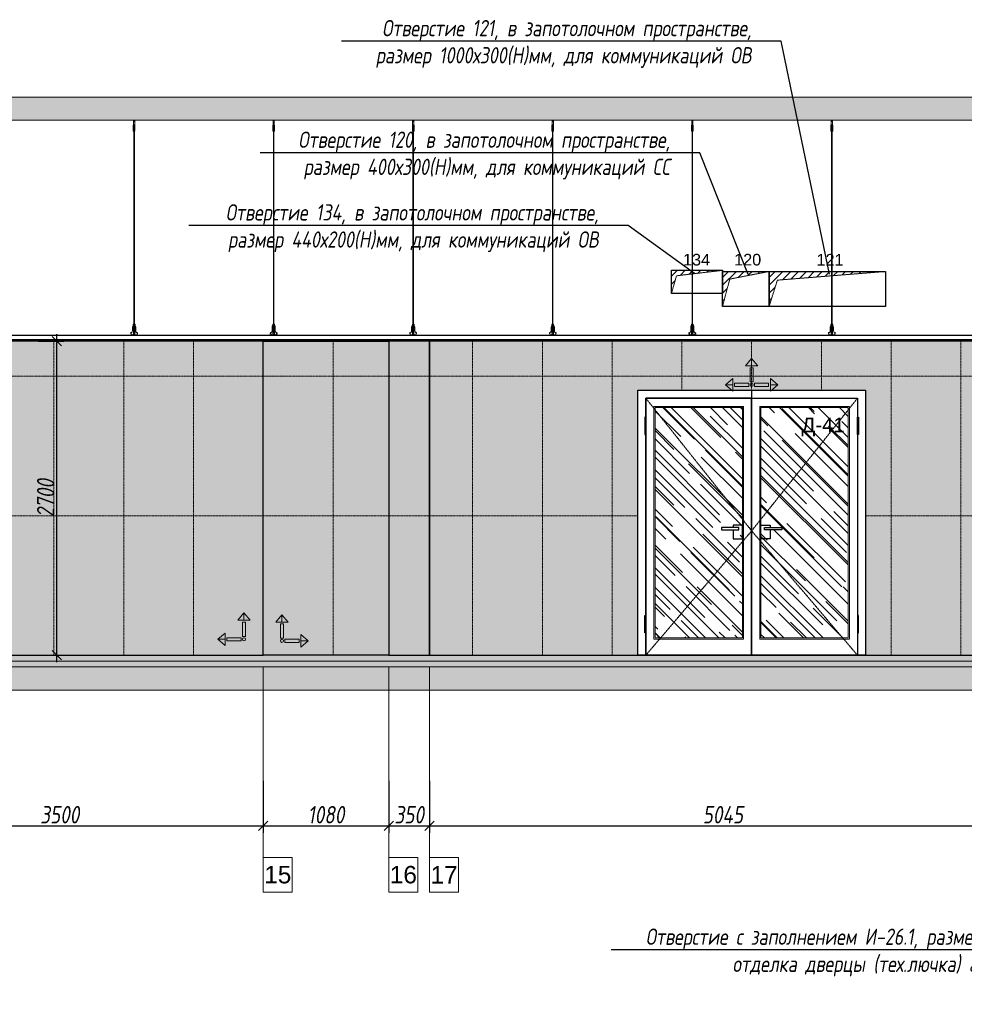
# Model space of a CAD drawing. Header units: millimetres. Extents: x -173851 to 481338, y -267897 to -21875.
# Tile 12 of 126: x -131059 to -122936, y -201947 to -193481. Entities that reach past the tile are written whole.
import ezdxf
from ezdxf import colors
from ezdxf.entities.mleader import LeaderData, LeaderLine
from ezdxf.math import Vec2, Vec3

# ---------------------------------------------------------------- set-up
doc = ezdxf.new("R2010")
doc.units = ezdxf.units.MM
doc.linetypes.add('( Hidden )', pattern=[0.375, 0.25, -0.125])
doc.linetypes.add('DASHDOT', pattern=[25.4, 12.7, -6.35, 0, -6.35])
doc.layers.get('Defpoints').update_dxf_attribs({"color": 31})
for name, color, linetype, lineweight in [('01 Остекление', 152, 'Continuous', 5), ('3_RC_Ceiling', 253, 'Continuous', 5), ('A-DETL-GENF', 7, 'Continuous', 5), ('meb', 26, 'Continuous', 15)]:
    doc.layers.add(name, color=color, linetype=linetype, lineweight=lineweight)
for name, color, linetype, lineweight, true_color in [('dim_per', 7, 'Continuous', 9, 0x172e00), ('dim_razv', 7, 'DASHDOT', 9, 0x0d1b0d), ('pol', 7, 'Continuous', 15, 0x55666d)]:
    doc.layers.add(name, color=color, linetype=linetype, lineweight=lineweight, true_color=true_color)
doc.styles.add('fl_iso paper', font='isocpeur.ttf', dxfattribs={"width": 0.8, "oblique": 10})
doc.styles.get("Standard").update_dxf_attribs({"font": 'arial.ttf'})
doc.dimstyles.new('In tre 1_50', dxfattribs={"dimtxt": 150, "dimasz": 80, "dimexe": 60, "dimexo": 10, "dimgap": 20, "dimtad": 1, "dimdec": 0, "dimrnd": 5, "dimzin": 0, "dimdsep": 46, "dimtxsty": 'fl_iso paper', "dimblk": 'OBLIQUE', "dimcen": 0, "dimdle": 60, "dimadec": 0, "dimazin": 0, "dimtfac": 1, "dimtdec": 0, "dimtofl": 0, "dimtmove": 1, "dimatfit": 1, "dimfxl": 40, "dimtolj": 1, "dimtzin": 0, "dimarcsym": 1})

# ---------------------------------------------------------------- blocks, each defined once
blk = doc.blocks.new('*U539')
at = {"layer": '3_RC_Ceiling', "ltscale": 20}
for p, q in [((490272.3, -63812.5), (490277.8, -63812.5)), ((490274.8, -63760.2), (490274.8, -63820.1)), ((490284.8, -63798.3), (490274.8, -63798.3)), ((490284.8, -63820.1), (490274.8, -63820.1)), ((490277.8, -63799.5), (490277.8, -63820.1)), ((490277.8, -63847.8), (490277.8, -63807.1)), ((490279.8, -63755.3), (490279.8, -63774.4)), ((490281.8, -63799.5), (490281.8, -63820.1)), ((490281.8, -63847.8), (490281.8, -63807)), ((490281.8, -63812.5), (490287.3, -63812.5)), ((490284.8, -63760.2), (490284.8, -63820.1)), ((490272.3, -63841), (490277.8, -63841)), ((490277.9, -65491.9), (490277.8, -63854.1)), ((490281.8, -63841), (490287.3, -63841)), ((490281.9, -65491.9), (490281.8, -63854.1)), ((490277.9, -65511.1), (490277.9, -65482.6)), ((490277.9, -65559.3), (490277.9, -65518.6)), ((490281.9, -65511.1), (490281.9, -65482.6)), ((490281.9, -65559.4), (490281.9, -65518.6)), ((490272.4, -65524.1), (490277.9, -65524.1)), ((490272.4, -65552.6), (490277.9, -65552.6)), ((490285.6, -65568.8), (490274.1, -65568.8)), ((490274.1, -65586.8), (490274.1, -65597.8)), ((490274.1, -65597.8), (490274.1, -65604.3)), ((490276.5, -65574.8), (490276.5, -65571.4)), ((490277.9, -65570.9), (490277, -65570.9)), ((490277.9, -65575.3), (490277, -65575.3)), ((490277.4, -65574.8), (490277.3, -65570.9)), ((490277.9, -65574.8), (490277.4, -65574.8)), ((490277.9, -65582.5), (490277.9, -65566.3)), ((490281.9, -65524.1), (490287.4, -65524.1)), ((490281.9, -65552.6), (490287.4, -65552.6)), ((490281.9, -65582.5), (490281.9, -65566.3)), ((490282.8, -65570.9), (490281.9, -65570.9)), ((490282.4, -65574.8), (490281.9, -65574.8)), ((490282.8, -65575.3), (490281.9, -65575.3)), ((490282.4, -65574.8), (490282.4, -65570.9)), ((490283.3, -65574.8), (490283.3, -65571.4)), ((490285.6, -65586.8), (490285.6, -65597.8)), ((490285.6, -65597.8), (490285.6, -65604.3))]:
    blk.add_line(p, q, dxfattribs=at)
at = {"layer": '3_RC_Ceiling', "ltscale": 20, "elevation": -5.1}
blk.add_lwpolyline([(490272.3, -63801.8), (490272.3, -63852.6, 0.311691), (490287.3, -63852.6), (490287.3, -63801.8, 0.333333)], format="xyb", close=True, dxfattribs=at)
at = {"layer": '3_RC_Ceiling', "ltscale": 20}
for points in [[(490282, -63807.5, 0.15158), (490281.9, -63807.1, 0.106977), (490281.4, -63806.6, 0.07462), (490280.7, -63806.3, 0.061287), (490279.8, -63806.2, 0.061287), (490279, -63806.3, 0.07462), (490278.3, -63806.6, 0.106977), (490277.8, -63807.1, 0.15158), (490277.7, -63807.5, 0.156429), (490277.8, -63808, 0.106977)], [(490282, -63807.5, -0.164855), (490281.8, -63808, -0.106977)], [(490282, -63847.3, -0.15158), (490281.9, -63847.7, -0.106977), (490281.4, -63848.2, -0.07462), (490280.7, -63848.5, -0.061287), (490279.8, -63848.6, -0.061287), (490279, -63848.5, -0.07462), (490278.3, -63848.2, -0.106977), (490277.8, -63847.7, -0.15158), (490277.7, -63847.3, -0.156429), (490277.8, -63846.8, -0.106977)], [(490281.8, -63846.8, -0.164855), (490282, -63847.3, -0.15158)], [(490282, -65519.1, 0.15158), (490281.9, -65518.6, 0.106977), (490281.4, -65518.2, 0.07462), (490280.7, -65517.9, 0.061287), (490279.9, -65517.8, 0.061287), (490279, -65517.9, 0.07462), (490278.3, -65518.2, 0.106977), (490277.8, -65518.6, 0.15158), (490277.7, -65519.1, 0.156429), (490277.9, -65519.6, 0.106977)], [(490282, -65519.1, -0.164855), (490281.9, -65519.6, -0.106977)], [(490287.4, -65524.7, -0.160742), (490293.9, -65538), (490293.9, -65568.4, 0.196304), (490301, -65585.9, -0.186577), (490301.9, -65587.9, 0.403263), (490303.4, -65589.3), (490303.4, -65589.3, 0.315299), (490304.8, -65588.4), (490305, -65587.7, -0.253979), (490306.1, -65586.8, -0.113914), (490306.5, -65586.8, -0.349227), (490307.7, -65588.2), (490307.7, -65590.4, -0.065543), (490307.5, -65591.7), (490306.1, -65596.9, -0.339454), (490296.4, -65604.3), (490263.3, -65604.3, -0.339454), (490253.6, -65596.9), (490252.2, -65591.7, -0.065543), (490252, -65590.4), (490252, -65588.2, -0.349227), (490253.2, -65586.8, -0.113914), (490253.6, -65586.8, -0.253979), (490254.7, -65587.7), (490254.9, -65588.4, 0.315299), (490256.4, -65589.3), (490256.4, -65589.3, 0.403263), (490257.9, -65587.9, -0.186577), (490258.7, -65585.9, 0.196304), (490265.9, -65568.4), (490265.9, -65538, -0.160742), (490272.4, -65524.7)], [(490285.6, -65588.8), (490286.4, -65588.8, 0.414214), (490286.9, -65588.3), (490286.9, -65587.3, 0.414214), (490286.4, -65586.8), (490273.4, -65586.8, 0.414214), (490272.9, -65587.3), (490272.9, -65588.3, 0.414214), (490273.4, -65588.8), (490274.1, -65588.8)], [(490285.6, -65595.8), (490286.4, -65595.8, -0.414214), (490286.9, -65596.3), (490286.9, -65597.3, -0.414214), (490286.4, -65597.8), (490273.4, -65597.8, -0.414214), (490272.9, -65597.3), (490272.9, -65596.3, -0.414214), (490273.4, -65595.8), (490274.1, -65595.8)], [(490285.6, -65604.3), (490285.6, -65605.3, -0.414214), (490282.6, -65608.3), (490277.1, -65608.3, -0.414214), (490274.1, -65605.3), (490274.1, -65604.3)], [(490282, -65558.9, -0.15158), (490281.9, -65559.3, -0.106977), (490281.4, -65559.8, -0.07462), (490280.7, -65560.1, -0.061287), (490279.9, -65560.2, -0.061287), (490279, -65560.1, -0.07462), (490278.3, -65559.8, -0.106977), (490277.8, -65559.3, -0.15158), (490277.7, -65558.9, -0.156429), (490277.9, -65558.4, -0.106977)], [(490281.9, -65558.4, -0.164855), (490282, -65558.9, -0.15158)]]:
    blk.add_lwpolyline(points, format="xyb", dxfattribs=at)
blk.add_lwpolyline([(490272.4, -65513.4), (490272.4, -65564.2, 0.311691), (490287.4, -65564.2), (490287.4, -65513.4, 0.333333)], format="xyb", close=True, dxfattribs=at)
at = {"layer": '3_RC_Ceiling', "ltscale": 20, "const_width": 2.22}
blk.add_lwpolyline([(490307.6, -65584.7, -1), (490312.1, -65584.7), (490312.1, -65586.3, -0.267949), (490311.4, -65587.5, 0.57735), (490311.4, -65589.9, -0.267949), (490312.1, -65591.1), (490312.1, -65593.7, -0.267949), (490311.4, -65594.9, 0.57735), (490311.4, -65597.3, -0.267949), (490312.1, -65598.5), (490312.1, -65601.2, -0.267949), (490311.4, -65602.4, 0.57735), (490311.4, -65604.8, -0.267949), (490312.1, -65606), (490312.1, -65608.8, -0.414214), (490310.7, -65610.2), (490304.5, -65610.2, -0.247529), (490303.3, -65609.6, 0.247529), (490302.2, -65609), (490298.3, -65609, 0.247529), (490297.1, -65609.6, -0.247529), (490296, -65610.2), (490282.3, -65610.2, -0.267949), (490281.1, -65609.5, 0.57735), (490278.7, -65609.5, -0.267949), (490277.5, -65610.2), (490263.7, -65610.2, -0.247529), (490262.6, -65609.6, 0.247529), (490261.4, -65609), (490257.6, -65609, 0.247529), (490256.4, -65609.6, -0.247529), (490255.3, -65610.2), (490249, -65610.2, -0.414214), (490247.6, -65608.8), (490247.6, -65606, -0.267949), (490248.3, -65604.8, 0.57735), (490248.3, -65602.4, -0.267949), (490247.6, -65601.2), (490247.6, -65598.5, -0.267949), (490248.3, -65597.3, 0.57735), (490248.3, -65594.9, -0.267949), (490247.6, -65593.7), (490247.6, -65591.1, -0.267949), (490248.3, -65589.9, 0.57735), (490248.3, -65587.5, -0.267949), (490247.6, -65586.3), (490247.6, -65584.7, -1), (490252.1, -65584.7, -1)], format="xyb", dxfattribs=at)
at = {"layer": '3_RC_Ceiling', "ltscale": 20, "flags": 128}
blk.add_lwpolyline([(490285.6, -65586.8, -0.414214), (490286.1, -65586.3), (490286.6, -65586.3), (490286.6, -65573.3), (490286.1, -65573.3, -0.414214), (490285.6, -65572.8), (490285.6, -65567.9), (490274.1, -65567.9), (490274.1, -65572.8, -0.414214), (490273.6, -65573.3), (490273.1, -65573.3), (490273.1, -65586.3), (490273.6, -65586.3, -0.414214), (490274.1, -65586.8)], format="xyb", dxfattribs=at)
at = {"layer": '3_RC_Ceiling', "ltscale": 20}
for centre in [(490279.8, -63816.3), (490279.8, -63836.3), (490279.9, -65527.8), (490279.9, -65547.8)]:
    blk.add_circle(centre, 1.6, dxfattribs=at)
for centre, radius, start, end in [((490279.8, -63826.3), 2.8, 131.81165, 228.19115), ((490279.8, -63826.3), 2.8, 131.81165, 228.19115), ((490279.8, -63826.3), 2.8, 48.19102, 131.81165), ((490279.8, -63826.3), 2.8, 228.19115, 311.81178), ((490279.8, -63826.3), 2.8, 311.81178, 48.19102), ((490277, -65571.4), 0.5, 90.0014, 180.0014), ((490277, -65574.8), 0.5, 180.0014, 270.0014), ((490279.9, -65537.8), 2.8, 131.81165, 228.19115), ((490279.9, -65537.8), 2.8, 131.81165, 228.19115), ((490278.4, -65582.5), 0.531, 180.0014, 219.64067), ((490279.9, -65537.8), 2.8, 48.19102, 131.81165), ((490279.9, -65537.8), 2.8, 228.19115, 311.81178), ((490279.1, -65581.9), 1.44, 219.64067, 243.43635), ((490279.6, -65581), 2.48, 243.43635, 258.30048), ((490279.9, -65579.5), 3.99, 258.30048, 270.0014), ((490279.9, -65579.5), 3.99, 270.0014, 281.70232), ((490280.2, -65581), 2.48, 281.70232, 296.56645), ((490280.6, -65581.9), 1.44, 296.56645, 320.36213), ((490279.9, -65537.8), 2.8, 311.81178, 48.19102), ((490281.3, -65582.5), 0.531, 320.36213, 0.0014), ((490282.8, -65571.4), 0.5, 0.0014, 90.0014), ((490282.8, -65574.8), 0.5, 270.0014, 0.0014)]:
    blk.add_arc(centre, radius, start, end, dxfattribs=at)
blk = doc.blocks.new('*U1314')
at = {"layer": '3_RC_Ceiling'}
blk.add_blockref('*U539', (-490279.9, 65157.8, 2.5), dxfattribs=at)
blk = doc.blocks.new('*U1315')
at = {"color": 0, "linetype": 'ByBlock', "lineweight": -2, "transparency": 16777216}
for p in [(14400, 0), (15600, 0), (16800, 0), (18000, 0), (19200, 0), (20400, 0)]:
    blk.add_blockref('*U1314', p, dxfattribs=at)
blk = doc.blocks.new('_Oblique')
at = {"color": 0, "linetype": 'ByBlock', "lineweight": -2}
blk.add_line((-0.5, -0.5), (0.5, 0.5), dxfattribs=at)
blk = doc.blocks.new('*D1342')
at = {"layer": 'Defpoints', "color": 0, "linetype": 'ByBlock', "transparency": 16777216}
for p in [(-132464.6, -200014.8), (-128964.6, -200014.8), (-128964.6, -200411.9)]:
    blk.add_point(p, dxfattribs=at)
at = {"layer": 'dim_razv', "color": 0, "linetype": 'ByBlock', "lineweight": -2, "transparency": 16777216}
for p, q in [((-132464.6, -200024.8), (-132464.6, -200471.9)), ((-128964.6, -200024.8), (-128964.6, -200471.9)), ((-132524.6, -200411.9), (-128904.6, -200411.9))]:
    blk.add_line(p, q, dxfattribs=at)
at = {"layer": 'dim_razv', "color": 0, "linetype": 'ByBlock', "lineweight": -2, "transparency": 16777216, "xscale": 80, "yscale": 80, "zscale": 80, "rotation": 180}
blk.add_blockref('_Oblique', (-132464.6, -200411.9), dxfattribs=at)
at = {"layer": 'dim_razv', "color": 0, "linetype": 'ByBlock', "lineweight": -2, "transparency": 16777216, "xscale": 80, "yscale": 80, "zscale": 80}
blk.add_blockref('_Oblique', (-128964.6, -200411.9), dxfattribs=at)
at = {"layer": 'dim_razv', "color": 0, "linetype": 'ByBlock', "transparency": 16777216, "insert": (-130714.6, -200316.9), "char_height": 150, "attachment_point": 5, "style": 'fl_iso paper'}
blk.add_mtext('\\A1;3500', dxfattribs=at)
blk = doc.blocks.new('*D1343')
at = {"layer": 'Defpoints', "color": 0, "linetype": 'ByBlock', "transparency": 16777216}
for p in [(-128964.6, -200014.8), (-127884.6, -200014.8), (-127884.6, -200411.9)]:
    blk.add_point(p, dxfattribs=at)
at = {"layer": 'dim_razv', "color": 0, "linetype": 'ByBlock', "lineweight": -2, "transparency": 16777216}
for p, q in [((-128964.6, -200024.8), (-128964.6, -200471.9)), ((-127884.6, -200024.8), (-127884.6, -200471.9)), ((-129024.6, -200411.9), (-127824.6, -200411.9))]:
    blk.add_line(p, q, dxfattribs=at)
at = {"layer": 'dim_razv', "color": 0, "linetype": 'ByBlock', "lineweight": -2, "transparency": 16777216, "xscale": 80, "yscale": 80, "zscale": 80, "rotation": 180}
blk.add_blockref('_Oblique', (-128964.6, -200411.9), dxfattribs=at)
at = {"layer": 'dim_razv', "color": 0, "linetype": 'ByBlock', "lineweight": -2, "transparency": 16777216, "xscale": 80, "yscale": 80, "zscale": 80}
blk.add_blockref('_Oblique', (-127884.6, -200411.9), dxfattribs=at)
at = {"layer": 'dim_razv', "color": 0, "linetype": 'ByBlock', "transparency": 16777216, "insert": (-128424.6, -200316.9), "char_height": 150, "attachment_point": 5, "style": 'fl_iso paper'}
blk.add_mtext('\\A1;1080', dxfattribs=at)
blk = doc.blocks.new('*D1344')
at = {"layer": 'Defpoints', "color": 0, "linetype": 'ByBlock', "transparency": 16777216}
for p in [(-127884.6, -200014.8), (-127534.6, -200014.8), (-127534.6, -200411.9)]:
    blk.add_point(p, dxfattribs=at)
at = {"layer": 'dim_razv', "color": 0, "linetype": 'ByBlock', "lineweight": -2, "transparency": 16777216}
for p, q in [((-127884.6, -200024.8), (-127884.6, -200471.9)), ((-127534.6, -200024.8), (-127534.6, -200471.9)), ((-127944.6, -200411.9), (-127474.6, -200411.9))]:
    blk.add_line(p, q, dxfattribs=at)
at = {"layer": 'dim_razv', "color": 0, "linetype": 'ByBlock', "lineweight": -2, "transparency": 16777216, "xscale": 80, "yscale": 80, "zscale": 80, "rotation": 180}
blk.add_blockref('_Oblique', (-127884.6, -200411.9), dxfattribs=at)
at = {"layer": 'dim_razv', "color": 0, "linetype": 'ByBlock', "lineweight": -2, "transparency": 16777216, "xscale": 80, "yscale": 80, "zscale": 80}
blk.add_blockref('_Oblique', (-127534.6, -200411.9), dxfattribs=at)
at = {"layer": 'dim_razv', "color": 0, "linetype": 'ByBlock', "transparency": 16777216, "insert": (-127709.6, -200316.9), "char_height": 150, "attachment_point": 5, "style": 'fl_iso paper'}
blk.add_mtext('\\A1;350', dxfattribs=at)
blk = doc.blocks.new('*D1337')
at = {"layer": 'Defpoints', "color": 0, "linetype": 'ByBlock', "transparency": 16777216}
for p in [(-130908.5, -196246.3), (-130740.4, -196246.3), (-130908.5, -198946.3)]:
    blk.add_point(p, dxfattribs=at)
at = {"layer": 'dim_razv', "color": 0, "linetype": 'ByBlock', "lineweight": -2, "transparency": 16777216}
for p, q in [((-130740.4, -199006.3), (-130740.4, -196186.3)), ((-130898.5, -196246.3), (-130680.4, -196246.3)), ((-130898.5, -198946.3), (-130680.4, -198946.3))]:
    blk.add_line(p, q, dxfattribs=at)
at = {"layer": 'dim_razv', "color": 0, "linetype": 'ByBlock', "lineweight": -2, "transparency": 16777216, "xscale": 80, "yscale": 80, "zscale": 80}
for p, rotation in [((-130740.4, -196246.3), 90), ((-130740.4, -198946.3), 270)]:
    blk.add_blockref('_Oblique', p, dxfattribs=dict(at, rotation=rotation))
at = {"layer": 'dim_razv', "color": 0, "linetype": 'ByBlock', "transparency": 16777216, "insert": (-130835.4, -197596.3), "char_height": 150, "attachment_point": 5, "rotation": 90, "style": 'fl_iso paper'}
blk.add_mtext('\\A1;2700', dxfattribs=at)
blk = doc.blocks.new('*U1294')
at = {"layer": 'dim_razv', "color": 253, "ltscale": 0.3, "transparency": 33554687}
blk.add_lwpolyline([(0, 1350), (0, -1350)], dxfattribs=at)
blk = doc.blocks.new('*U1295')
at = {"layer": 'dim_razv', "color": 0, "linetype": 'ByBlock', "lineweight": -2, "transparency": 16777216}
for p in [(-2400, 0), (-1800, 0), (-1200, 0), (-600, 0), (0, 0)]:
    blk.add_blockref('*U1294', p, dxfattribs=at)
blk = doc.blocks.new('*U1296')
at = {"layer": 'dim_razv', "color": 253, "ltscale": 0.3, "transparency": 33554687}
blk.add_lwpolyline([(0, 1350), (0, -1350)], dxfattribs=at)
blk = doc.blocks.new('*U1297')
at = {"layer": 'dim_razv', "color": 0, "linetype": 'ByBlock', "lineweight": -2, "transparency": 16777216}
for p in [(-1200, 0), (-600, 0), (0, 0)]:
    blk.add_blockref('*U1296', p, dxfattribs=at)
blk = doc.blocks.new('*U1298')
at = {"layer": 'dim_razv', "color": 253, "ltscale": 0.3, "transparency": 33554687}
blk.add_lwpolyline([(0, 1350), (0, -1350)], dxfattribs=at)
blk = doc.blocks.new('*U1299')
at = {"layer": 'dim_razv', "color": 0, "linetype": 'ByBlock', "lineweight": -2, "transparency": 16777216}
blk.add_blockref('*U1298', (0, 0), dxfattribs=at)
blk = doc.blocks.new('1')
at = {"layer": 'pol', "linetype": 'ByBlock'}
h = blk.add_hatch(color=1, dxfattribs=at)
h.paths.add_polyline_path([(35776.4, 73135.4), (35803.1, 73135.4), (35803.1, 73259), (35776.4, 73259)])
h.paths.add_polyline_path([(35789.8, 73274.6), (35843.2, 73274.6), (35789.8, 73338.2)])
h.paths.add_polyline_path([(35789.8, 73274.6), (35736.3, 73274.6), (35789.8, 73338.2)])
edge = h.paths.add_edge_path()
edge.add_arc((35789.8, 73110.5), 13.4, 0, 360)
h = blk.add_hatch(color=1, dxfattribs=at)
h.paths.add_polyline_path([(35813.3, 73097.1), (35813.3, 73123.9), (35936.9, 73123.9), (35936.9, 73097.1)])
h.paths.add_polyline_path([(35952.5, 73110.5), (35952.5, 73164), (36016.1, 73110.5)])
h.paths.add_polyline_path([(35952.5, 73110.5), (35952.5, 73057), (36016.1, 73110.5)])
at = {"layer": 'pol', "color": 1, "linetype": 'ByBlock'}
for points in [[(35789.8, 73274.6), (35736.3, 73274.6), (35789.8, 73338.2), (35789.8, 73274.6)], [(35789.8, 73274.6), (35843.2, 73274.6), (35789.8, 73338.2), (35789.8, 73274.6)], [(35952.5, 73110.5), (35952.5, 73164), (36016.1, 73110.5), (35952.5, 73110.5)], [(35952.5, 73110.5), (35952.5, 73057), (36016.1, 73110.5), (35952.5, 73110.5)]]:
    blk.add_lwpolyline(points, dxfattribs=at)
for points in [[(35776.4, 73135.4), (35803.1, 73135.4), (35803.1, 73259), (35776.4, 73259)], [(35813.3, 73097.1), (35813.3, 73123.9), (35936.9, 73123.9), (35936.9, 73097.1)]]:
    blk.add_lwpolyline(points, close=True, dxfattribs=at)
blk.add_circle((35789.8, 73110.5), 13.4, dxfattribs=at)
blk = doc.blocks.new('*U1380')
at = {"layer": 'dim_razv', "color": 253, "ltscale": 0.3, "transparency": 33554687}
blk.add_lwpolyline([(0, 1350), (0, -1350)], dxfattribs=at)
blk = doc.blocks.new('*U1381')
at = {"layer": 'dim_razv', "color": 0, "linetype": 'ByBlock', "lineweight": -2, "transparency": 16777216}
for p in [(-600, 0), (0, 0)]:
    blk.add_blockref('*U1380', p, dxfattribs=at)
blk = doc.blocks.new('*D1386')
at = {"layer": 'Defpoints', "color": 0, "linetype": 'ByBlock', "transparency": 16777216}
for p in [(-127534.6, -200154.5), (-122489.6, -200154.5), (-122489.6, -200411.9)]:
    blk.add_point(p, dxfattribs=at)
at = {"layer": 'dim_razv', "color": 0, "linetype": 'ByBlock', "lineweight": -2, "transparency": 16777216}
for p, q in [((-127534.6, -200164.5), (-127534.6, -200471.9)), ((-122489.6, -200164.5), (-122489.6, -200471.9)), ((-127594.6, -200411.9), (-122429.6, -200411.9))]:
    blk.add_line(p, q, dxfattribs=at)
at = {"layer": 'dim_razv', "color": 0, "linetype": 'ByBlock', "lineweight": -2, "transparency": 16777216, "xscale": 80, "yscale": 80, "zscale": 80, "rotation": 180}
blk.add_blockref('_Oblique', (-127534.6, -200411.9), dxfattribs=at)
at = {"layer": 'dim_razv', "color": 0, "linetype": 'ByBlock', "lineweight": -2, "transparency": 16777216, "xscale": 80, "yscale": 80, "zscale": 80}
blk.add_blockref('_Oblique', (-122489.6, -200411.9), dxfattribs=at)
at = {"layer": 'dim_razv', "color": 0, "linetype": 'ByBlock', "transparency": 16777216, "insert": (-125012.1, -200316.9), "char_height": 150, "attachment_point": 5, "style": 'fl_iso paper'}
blk.add_mtext('\\A1;5045', dxfattribs=at)

msp = doc.modelspace()

# ---------------------------------------------------------------- hatches: boundary and pattern name
at = {"linetype": '( Hidden )', "lineweight": 13, "ltscale": 1000}
h = msp.add_hatch(dxfattribs=at)
h.set_pattern_fill('ANSI31', color=253, scale=15)
h.set_pattern_definition([(45, (-294077.456, 400), (-33.6759605, 33.6759605), [])])
h.paths.add_polyline_path([(-125454.6, -195836.3), (-125454.6, -195636.3), (-125014.6, -195636.3), (-125410.9, -195683.3)])
h = msp.add_hatch(dxfattribs=at)
h.set_pattern_fill('ANSI31', color=253, scale=15)
h.set_pattern_definition([(45, (-293637.456, 390), (-33.6759605, 33.6759605), [])])
h.paths.add_polyline_path([(-125014.6, -195946.3), (-125014.6, -195646.3), (-124614.6, -195646.3), (-124952.7, -195711.5)])
h = msp.add_hatch(dxfattribs=at)
h.set_pattern_fill('ANSI31', color=253, scale=15)
h.set_pattern_definition([(45, (-293237.456, 390), (-33.6759605, 33.6759605), [])])
h.paths.add_polyline_path([(-124614.6, -195946.3), (-124614.6, -195646.3), (-123614.6, -195646.3), (-124543.3, -195720.9)])
at = {"layer": '01 Остекление', "linetype": 'ByBlock', "transparency": 33554585}
h = msp.add_hatch(dxfattribs=at)
h.set_pattern_fill('AR-RROOF', color=256, scale=7, angle=-45, style=0)
h.set_pattern_definition([(315, (-422671.1, 12579.97), (402.31547, -150.8683), [2667, -355.6, 889, -177.8]), (315, (-422441.02, 12475.62), (41.48878, 292.93595), [533.4, -58.674, 1066.8, -133.35]), (315, (-422501.37, 12623.98), (737.997448, -569.527843), [1422.4, -248.92, 711.2, -177.8])])
h.paths.add_polyline_path([(-124684.6, -196816.3), (-123934.6, -196816.3), (-123934.6, -198796.3), (-124684.6, -198796.3)])
h.paths.add_polyline_path([(-124844.6, -196816.3), (-125594.6, -196816.3), (-125594.6, -198796.3), (-124844.6, -198796.3)])
at = {"layer": 'A-DETL-GENF'}
h = msp.add_hatch(dxfattribs=at)
h.set_pattern_fill('ANSI35', color=256, scale=20, style=0)
h.set_pattern_definition([(45, (-273001.36, -201985.72), (-89.80256, 89.80256), []), (45, (-272911.56, -201985.72), (-89.80256, 89.80256), [158.75, -31.75, 0, -31.75])])
h.paths.add_polyline_path([(-157027, -194346.3), (-66190.9, -194346.3), (-66190.9, -194146.3), (-157027, -194146.3)])
h = msp.add_hatch(dxfattribs=at)
h.set_pattern_fill('AR-CONC', color=256, style=0)
h.paths.add_polyline_path([(-146064.6, -199786.3), (-157189.2, -199786.3), (-157189.2, -199836.3), (-146064.6, -199836.3)])
h.paths.add_polyline_path([(-102245.9, -198946.3), (-144864.6, -198946.3), (-144864.6, -198996.3), (-102245.9, -198996.3)])
h = msp.add_hatch(dxfattribs=at)
h.set_pattern_fill('ANSI35', color=256, scale=10, style=0)
h.paths.add_polyline_path([(-146064.6, -199836.3), (-157189.2, -199836.3), (-157189.2, -199886.3), (-146064.6, -199886.3)])
h.paths.add_polyline_path([(-102245.9, -198996.3), (-144864.6, -198996.3), (-144864.6, -199046.3), (-102245.9, -199046.3)])
h = msp.add_hatch(dxfattribs=at)
h.set_pattern_fill('ANSI35', color=256, scale=20, style=0)
h.paths.add_polyline_path([(-146064.6, -199886.3), (-157189.2, -199886.3), (-157189.2, -200086.3), (-146064.6, -200086.3)])
h.paths.add_polyline_path([(-102245.9, -199046.3), (-144864.6, -199046.3), (-144864.6, -199086.3), (-145164.6, -199086.3), (-145164.6, -199226.3), (-145464.6, -199226.3), (-145464.6, -199366.3), (-145764.6, -199366.3), (-145764.6, -199506.3), (-146064.6, -199506.3), (-146064.6, -199886.3), (-145850.4, -199786.3), (-144693.2, -199246.3), (-102245.9, -199246.3), (-102245.9, -200099), (-101975.9, -200086.3), (-101975.9, -199086.3), (-102245.9, -199086.3)])
at = {"layer": 'dim_razv', "true_color": 0xffffff, "transparency": 33554687}
h = msp.add_hatch(dxfattribs=at)
h.set_pattern_fill('AR-SAND', scale=3, angle=315)
h.set_pattern_definition([(352.5, (120932.77, 10341.21), (100.426047, 107.214405), [0, -115.824, 0, -129.54, 0, -123.825]), (322.5, (120932.77, 10341.21), (247.41986, 56.70328), [0, -62.484, 0, -104.394, 0, -40.005]), (282.5, (120866.5, 10407.49), (168.099694, -167.48995), [0, -38.1, 0, -137.16, 0, -179.07]), (272.5, (120866.5, 10407.49), (209.26523, -114.68433), [0, -19.05, 0, -89.916, 0, -102.87])])
h.paths.add_polyline_path([(-103370.9, -196666.3), (-104780.9, -196666.3), (-104780.9, -198946.3), (-103370.9, -198946.3)], flags=16)
h.paths.add_polyline_path([(-104875.9, -198946.3), (-102325.9, -198946.3), (-102325.9, -196246.3), (-104875.9, -196246.3)])
h.paths.add_polyline_path([(-105245.9, -198946.3), (-104875.9, -198946.3), (-104875.9, -196246.3), (-105245.9, -196246.3)])
h.paths.add_polyline_path([(-108275.9, -198946.3), (-105245.9, -198946.3), (-105245.9, -196246.3), (-108275.9, -196246.3)])
h.paths.add_polyline_path([(-117509.6, -196666.3), (-116099.6, -196666.3), (-116099.6, -198946.3), (-117509.6, -198946.3)], flags=16)
h.paths.add_polyline_path([(-108645.9, -196246.3), (-108275.9, -196246.3), (-108275.9, -198946.3), (-108645.9, -198946.3)])
h.paths.add_polyline_path([(-115914.6, -198946.3), (-113815.9, -198946.3), (-113815.9, -196246.3), (-115914.6, -196246.3)])
h.paths.add_polyline_path([(-117914.6, -198946.3), (-115914.6, -198946.3), (-115914.6, -196246.3), (-117914.6, -196246.3)])
h.paths.add_polyline_path([(-125744.6, -196666.3), (-123784.6, -196666.3), (-123784.6, -198946.3), (-125744.6, -198946.3)], flags=16)
h.paths.add_polyline_path([(-122489.6, -196246.3), (-127534.6, -196246.3), (-127534.6, -198946.3), (-122489.6, -198946.3)])
h.paths.add_polyline_path([(-127884.6, -198946.3), (-127534.6, -198946.3), (-127534.6, -196246.3), (-127884.6, -196246.3)])
h.paths.add_polyline_path([(-128964.6, -196246.3), (-127884.6, -196246.3), (-127884.6, -198946.3), (-128964.6, -198946.3)])
h.paths.add_polyline_path([(-133994.6, -196666.3), (-132584.6, -196666.3), (-132584.6, -198946.3), (-133994.6, -198946.3)], flags=16)
h.paths.add_polyline_path([(-132464.6, -198946.3), (-128964.6, -198946.3), (-128964.6, -196246.3), (-132464.6, -196246.3)])
h.paths.add_polyline_path([(-134013.3, -196246.3), (-132464.6, -196246.3), (-132464.6, -198946.3), (-134013.3, -198946.3)])
h.paths.add_polyline_path([(-135434.6, -196666.3), (-136844.6, -196666.3), (-136844.6, -198946.3), (-135434.6, -198946.3)], flags=16)
h.paths.add_polyline_path([(-137164.6, -198946.3), (-134013.3, -198946.3), (-134013.3, -196246.3), (-137164.6, -196246.3)])
h.paths.add_polyline_path([(-138964.6, -196246.3), (-137164.6, -196246.3), (-137164.6, -198946.3), (-138964.6, -198946.3)])
h.paths.add_polyline_path([(-139414.6, -198946.3), (-138964.6, -198946.3), (-138964.6, -196246.3), (-139414.6, -196246.3)])
h.paths.add_polyline_path([(-141214.6, -198946.3), (-140864.6, -198946.3), (-140864.6, -196246.3), (-141214.6, -196246.3)])
h.paths.add_polyline_path([(-142614.6, -196246.3), (-141214.6, -196246.3), (-141214.6, -198946.3), (-142614.6, -198946.3)])
h.paths.add_polyline_path([(-144134.6, -198946.3), (-142614.6, -198946.3), (-142614.6, -196246.3), (-144134.6, -196246.3)])
h.paths.add_polyline_path([(-144784.6, -198946.3), (-144134.6, -198946.3), (-144134.6, -196246.3), (-144784.6, -196246.3)])
h.paths.add_polyline_path([(-156974.6, -199786.3), (-148504.6, -199786.3), (-148504.6, -196696.3), (-149224.6, -196696.3), (-149224.6, -195786.3), (-156974.6, -195786.3)])
h.paths.add_polyline_path([(-91975.9, -199786.3), (-91275.9, -199786.3), (-91275.9, -196696.3), (-91975.9, -196696.3)])
h.paths.add_polyline_path([(-96475.9, -199786.3), (-91975.9, -199786.3), (-91975.9, -196696.3), (-96475.9, -196696.3)])
h.paths.add_polyline_path([(-95105.9, -197506.3), (-96155.9, -197506.3), (-96155.9, -199786.3), (-95105.9, -199786.3)], flags=16)
h.paths.add_polyline_path([(-93425.9, -197506.3), (-92375.9, -197506.3), (-92375.9, -199786.3), (-93425.9, -199786.3)], flags=16)
h.paths.add_polyline_path([(-91275.9, -196696.3), (-90275.9, -196696.3), (-90275.9, -199786.3), (-91275.9, -199786.3)])
h.paths.add_polyline_path([(-75636.7, -196186.3), (-71186.7, -196186.3), (-71186.7, -199786.3), (-75636.7, -199786.3)], flags=17)
edge = h.paths.add_edge_path()
edge.add_line((-71186.7, -196186.3), (-75636.7, -196186.3))
edge.add_line((-75636.7, -196186.3), (-75636.7, -199786.3))
edge.add_line((-75636.7, -199786.3), (-75756.7, -199786.3))
edge.add_line((-75756.7, -199786.3), (-75756.7, -196386.3))
edge.add_arc((-75156.7, -196386.3), 600, 90, 180, ccw=False)
edge.add_line((-75156.7, -195786.3), (-71136.7, -195786.3))
edge.add_line((-71136.7, -195786.3), (-71136.7, -199786.3))
edge.add_line((-71136.7, -199786.3), (-71186.7, -199786.3))
edge.add_line((-71186.7, -199786.3), (-71186.7, -196186.3))
h.paths.add_polyline_path([(-69136.7, -195786.3), (-68136.7, -195786.3), (-68136.7, -199786.3), (-69136.7, -199786.3)])
h.paths.add_polyline_path([(-70136.7, -199786.3), (-69136.7, -199786.3), (-69136.7, -195786.3), (-70136.7, -195786.3)])
h.paths.add_polyline_path([(-71136.7, -195786.3), (-70136.7, -195786.3), (-70136.7, -199786.3), (-71136.7, -199786.3)])
h.paths.add_polyline_path([(-68136.7, -196186.3), (-68136.7, -195786.3), (-66336.7, -195786.3), (-66336.7, -199786.3), (-66686.7, -199786.3), (-66686.7, -196186.3)])
h.paths.add_polyline_path([(-102325.9, -198946.3), (-102245.9, -198946.3), (-102245.9, -199086.3), (-101975.9, -199086.3), (-101975.9, -196696.3), (-102325.9, -196696.3)])
h.paths.add_polyline_path([(-140864.6, -196246.3), (-139414.6, -196246.3), (-139414.6, -198946.3), (-140864.6, -198946.3)])
h.paths.add_polyline_path([(-140699.6, -197566.3), (-139949.6, -197566.3), (-139949.6, -198916.3), (-140699.6, -198916.3)])

# ---------------------------------------------------------------- linework, layer by layer
at = {"lineweight": 13}
for points in [[(-157027, -194346.3), (-66190.9, -194346.3), (-66190.9, -194146.3), (-157027, -194146.3)], [(-102245.9, -198946.3), (-144864.6, -198946.3), (-144864.6, -198996.3), (-102245.9, -198996.3)], [(-102245.9, -198996.3), (-144864.6, -198996.3), (-144864.6, -199046.3), (-102245.9, -199046.3)], [(-102245.9, -199046.3), (-144864.6, -199046.3), (-144864.6, -199086.3), (-145164.6, -199086.3), (-145164.6, -199226.3), (-145464.6, -199226.3), (-145464.6, -199366.3), (-145764.6, -199366.3), (-145764.6, -199506.3), (-146064.6, -199506.3), (-146064.6, -199886.3), (-145850.4, -199786.3), (-144693.2, -199246.3), (-102245.9, -199246.3), (-102245.9, -200099), (-101975.9, -200086.3), (-101975.9, -199086.3), (-102245.9, -199086.3)]]:
    msp.add_lwpolyline(points, close=True, dxfattribs=at)
at = {"linetype": 'ByBlock'}
for points in [[(-125014.6, -195836.3), (-125454.6, -195836.3), (-125454.6, -195636.3), (-125014.6, -195636.3)], [(-124614.6, -195946.3), (-125014.6, -195946.3), (-125014.6, -195646.3), (-124614.6, -195646.3)], [(-123614.6, -195946.3), (-124614.6, -195946.3), (-124614.6, -195646.3), (-123614.6, -195646.3)], [(-144784.6, -196231.3), (-102325.9, -196231.3), (-102325.9, -196196.3), (-144784.6, -196196.3)], [(-102325.9, -196246.3), (-144784.6, -196246.3), (-144784.6, -196231.3), (-102325.9, -196231.3)], [(-132464.6, -198946.3), (-128964.6, -198946.3), (-128964.6, -196246.3), (-132464.6, -196246.3)], [(-128964.6, -196246.3), (-127884.6, -196246.3), (-127884.6, -198946.3), (-128964.6, -198946.3)], [(-127884.6, -198946.3), (-127534.6, -198946.3), (-127534.6, -196246.3), (-127884.6, -196246.3)], [(-122489.6, -196246.3), (-127534.6, -196246.3), (-127534.6, -198946.3), (-122489.6, -198946.3)], [(-125744.6, -196666.3), (-123784.6, -196666.3), (-123784.6, -198946.3), (-125744.6, -198946.3)], [(-124764.6, -196736.3), (-125674.6, -196736.3), (-125674.6, -198946.3), (-124764.6, -198946.3)], [(-125674.6, -196736.3), (-123854.6, -196736.3), (-123854.6, -198946.3), (-125674.6, -198946.3)], [(-124764.6, -196736.3), (-123854.6, -196736.3), (-123854.6, -198946.3), (-124764.6, -198946.3)], [(-125674.6, -196898.7), (-125684.6, -196898.7), (-125684.6, -197048.7), (-125674.6, -197048.7)], [(-123854.6, -196898.7), (-123844.6, -196898.7), (-123844.6, -197048.7), (-123854.6, -197048.7)], [(-124874.6, -197846.3), (-125024.6, -197846.3), (-125024.6, -197866.3), (-124874.6, -197866.3)], [(-124654.6, -197846.3), (-124504.6, -197846.3), (-124504.6, -197866.3), (-124654.6, -197866.3)], [(-125674.6, -198754), (-125684.6, -198754), (-125684.6, -198604), (-125674.6, -198604)], [(-123854.6, -198754), (-123844.6, -198754), (-123844.6, -198604), (-123854.6, -198604)]]:
    msp.add_lwpolyline(points, close=True, dxfattribs=at)
at = {"color": 253, "linetype": '( Hidden )', "lineweight": 13, "ltscale": 15}
for points in [[(-125454.6, -195836.3), (-125454.6, -195636.3), (-125014.6, -195636.3), (-125410.9, -195683.3)], [(-125014.6, -195946.3), (-125014.6, -195646.3), (-124614.6, -195646.3), (-124952.7, -195711.5)], [(-124614.6, -195946.3), (-124614.6, -195646.3), (-123614.6, -195646.3), (-124543.3, -195720.9)]]:
    msp.add_lwpolyline(points, close=True, dxfattribs=at)
for points in [[(-125674.6, -196736.3), (-124764.6, -197876.3), (-125674.6, -198946.3)], [(-123854.6, -196736.3), (-124764.6, -197876.3), (-123854.6, -198946.3)]]:
    msp.add_lwpolyline(points, dxfattribs=at)
at = {"color": 3, "linetype": 'ByBlock'}
msp.add_lwpolyline([(-124764.6, -196666.3), (-124764.6, -198946.3)], dxfattribs=at)
at = {"linetype": 'ByBlock'}
for points in [[(-124924.6, -197866.3), (-124924.6, -197946.3), (-124844.6, -197946.3), (-124844.6, -197826.3), (-124924.6, -197826.3), (-124924.6, -197846.3)], [(-124604.6, -197866.3), (-124604.6, -197946.3), (-124684.6, -197946.3), (-124684.6, -197826.3), (-124604.6, -197826.3), (-124604.6, -197846.3)]]:
    msp.add_lwpolyline(points, dxfattribs=at)
at = {"layer": '01 Остекление', "color": 252, "linetype": 'ByBlock', "transparency": 33554687}
for points in [[(-124834.6, -196806.3), (-125604.6, -196806.3), (-125604.6, -198806.3), (-124834.6, -198806.3)], [(-124844.6, -196816.3), (-125594.6, -196816.3), (-125594.6, -198796.3), (-124844.6, -198796.3)], [(-124694.6, -196806.3), (-123924.6, -196806.3), (-123924.6, -198806.3), (-124694.6, -198806.3)], [(-124684.6, -196816.3), (-123934.6, -196816.3), (-123934.6, -198796.3), (-124684.6, -198796.3)]]:
    msp.add_lwpolyline(points, close=True, dxfattribs=at)
at = {"layer": 'dim_razv', "color": 253, "ltscale": 0.3, "transparency": 33554687}
for points in [[(-125364.6, -196666.3), (-125364.6, -196246.3)], [(-124764.6, -196666.3), (-124764.6, -196246.3)], [(-124164.6, -196666.3), (-124164.6, -196246.3)], [(-144784.6, -196546.3), (-102325.9, -196546.3)], [(-132584.6, -197746.3), (-125744.6, -197746.3)], [(-123784.6, -197746.3), (-119799.6, -197746.3)]]:
    msp.add_lwpolyline(points, dxfattribs=at)
at = {"layer": 'meb', "color": 10}
for points in [[(-128964.6, -199046.3), (-128964.6, -200983.3)], [(-127884.6, -199046.3), (-127884.6, -200983.3)], [(-127534.6, -199046.3), (-127534.6, -200983.3)]]:
    msp.add_lwpolyline(points, dxfattribs=at)
for points in [[(-128964.6, -200983.3), (-128714.6, -200983.3), (-128714.6, -200683.3), (-128964.6, -200683.3)], [(-127884.6, -200983.3), (-127634.6, -200983.3), (-127634.6, -200683.3), (-127884.6, -200683.3)], [(-127534.6, -200983.3), (-127284.6, -200983.3), (-127284.6, -200683.3), (-127534.6, -200683.3)]]:
    msp.add_lwpolyline(points, close=True, dxfattribs=at)

# ---------------------------------------------------------------- block references
at = {"linetype": 'ByBlock'}
msp.add_blockref('*U1315', (-144474.9, -195743.9, -2.5), dxfattribs=at)
at = {"linetype": 'ByBlock', "yscale": 0.9938708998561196, "zscale": 0.9938708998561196}
for p, xscale in [((-89194.2, -269283.3), -0.9938708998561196), ((-160335, -269283.3), 0.9938708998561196), ((-93560, -271471.1), -0.9938708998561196)]:
    msp.add_blockref('1', p, dxfattribs=dict(at, xscale=xscale))
at = {"linetype": 'ByBlock', "xscale": -0.9938708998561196, "yscale": 0.9938708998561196, "zscale": 0.9938708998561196, "rotation": 270}
msp.add_blockref('1', (-201466.4, -234392.3), dxfattribs=at)
at = {"layer": 'dim_razv', "linetype": 'ByBlock'}
for name, p in [('*U1295', (-129564.6, -197596.3)), ('*U1299', (-128364.6, -197596.3)), ('*U1297', (-125964.6, -197596.3)), ('*U1381', (-122964.6, -197596.3))]:
    msp.add_blockref(name, p, dxfattribs=at)

# ---------------------------------------------------------------- texts
at = {"color": 252, "linetype": 'ByBlock', "insert": (-124150.1, -196983.5), "char_height": 125, "attachment_point": 5}
msp.add_mtext_dynamic_manual_height_columns('Д-41', width=219.763, gutter_width=12.5, heights=[0], dxfattribs=at)
at = {"layer": 'Defpoints', "lineweight": 13, "char_height": 100, "attachment_point": 5}
for s, insert in [('134', (-125238.6, -195545.4)), ('120', (-124798.8, -195545.4)), ('121', (-124090.3, -195545.4))]:
    msp.add_mtext_dynamic_manual_height_columns(s, width=219.763, gutter_width=12.5, heights=[0], dxfattribs=dict(at, insert=insert))
at = {"layer": 'meb', "color": 10, "char_height": 150, "attachment_point": 5}
for s, insert in [('15', (-128839.6, -200833.3)), ('16', (-127759.6, -200833.3)), ('17', (-127409.6, -200833.3))]:
    msp.add_mtext_dynamic_manual_height_columns(s, width=165.776, gutter_width=12.5, heights=[0], dxfattribs=dict(at, insert=insert))

# ---------------------------------------------------------------- dimensions: what is measured, and where the dimension line sits
at = {"layer": 'dim_razv', "linetype": 'ByBlock'}
dim = msp.add_linear_dim(base=(-130740.4, -196246.3), p1=(-130908.5, -198946.3), p2=(-130908.5, -196246.3), angle=90, dimstyle='In tre 1_50', dxfattribs=at)
dim.commit()
dim.dimension.update_dxf_attribs({"geometry": '*D1337', "text_midpoint": (-130835.4, -197596.3)})
for base, p1, p2, picture, middle in [((-128964.6, -200411.9), (-132464.6, -200014.8), (-128964.6, -200014.8), '*D1342', (-130714.6, -200316.9)), ((-127884.6, -200411.9), (-128964.6, -200014.8), (-127884.6, -200014.8), '*D1343', (-128424.6, -200316.9)), ((-127534.6, -200411.9), (-127884.6, -200014.8), (-127534.6, -200014.8), '*D1344', (-127709.6, -200316.9)), ((-122489.6, -200411.9), (-127534.6, -200154.5), (-122489.6, -200154.5), '*D1386', (-125012.1, -200316.9))]:
    dim = msp.add_linear_dim(base=base, p1=p1, p2=p2, dimstyle='In tre 1_50', dxfattribs=at)
    dim.commit()
    dim.dimension.update_dxf_attribs({"geometry": picture, "text_midpoint": middle})

# ---------------------------------------------------------------- leaders
at = {"layer": 'dim_per', "linetype": 'ByBlock'}
ml = msp.add_multileader_mtext('Standard', dxfattribs=at)
ml.set_content('Отверстие 121, в запотолочном пространстве,\\Pразмер 1000х300(Н)мм, для коммуникаций ОВ', color=256, style='fl_iso paper')
ml.set_leader_properties()
ml.build(insert=Vec2(0, 0))
ml.multileader.update_dxf_attribs({"text_left_attachment_type": 6, "text_right_attachment_type": 6, "dogleg_length": 252.8})
ctx = ml.context
ctx.base_point, ctx.char_height, ctx.plane_origin = Vec3(-128142.8, -193665.9), 140, Vec3(-125654.8, -191610.8)
ctx.left_attachment, ctx.right_attachment, ctx.text_align_type = 6, 6, 2
notes = []
notes.append((ctx, [(1, (1, 1, 0), (-124511.1, -193665.9), (-1, 0), 252.8, [(0, [(-124093.8, -195674.7)], 0, [])])]))
ctx.mtext.insert, ctx.mtext.width, ctx.mtext.alignment, ctx.mtext.flow_direction = Vec3(-124765.9, -193483.9), 4748.119, 3, 5
ml = msp.add_multileader_mtext('Standard', dxfattribs=at)
ml.set_content('Отверстие 120, в запотолочном пространстве,\\Pразмер 400х300(Н)мм, для коммуникаций СС', color=256, style='fl_iso paper')
ml.set_leader_properties()
ml.build(insert=Vec2(0, 0))
ml.multileader.update_dxf_attribs({"text_left_attachment_type": 6, "text_right_attachment_type": 6, "dogleg_length": 252.8})
ctx = ml.context
ctx.base_point, ctx.char_height, ctx.plane_origin = Vec3(-128865.2, -194625.2), 140, Vec3(-126354.8, -191610.8)
ctx.left_attachment, ctx.right_attachment, ctx.text_align_type = 6, 6, 2
notes.append((ctx, [(1, (1, 1, 0), (-125211.1, -194625.2), (-1, 0), 252.8, [(0, [(-124793.8, -195674.7)], 0, [])])]))
ctx.mtext.insert, ctx.mtext.width, ctx.mtext.alignment, ctx.mtext.flow_direction = Vec3(-125465.9, -194443.2), 4748.119, 3, 5
ml = msp.add_multileader_mtext('Standard', dxfattribs=at)
ml.set_content('Отверстие 134, в запотолочном пространстве,\\Pразмер 440х200(Н)мм, для коммуникаций ОВ', color=256, style='fl_iso paper')
ml.set_leader_properties()
ml.build(insert=Vec2(0, 0))
ml.multileader.update_dxf_attribs({"text_left_attachment_type": 6, "text_right_attachment_type": 6, "dogleg_length": 252.8})
ctx = ml.context
ctx.base_point, ctx.char_height, ctx.plane_origin = Vec3(-129490.7, -195250.1), 140, Vec3(-126815.1, -191600.8)
ctx.left_attachment, ctx.right_attachment, ctx.text_align_type = 6, 6, 2
notes.append((ctx, [(1, (1, 1, 0), (-125825.4, -195250.1), (-1, 0), 252.8, [(0, [(-125254.1, -195664.7)], 0, [])])]))
ctx.mtext.insert, ctx.mtext.width, ctx.mtext.alignment, ctx.mtext.flow_direction = Vec3(-126080.2, -195068.1), 4748.119, 3, 5
ml = msp.add_multileader_mtext('Standard', dxfattribs=at)
ml.set_content('Отверстие с заполнением И-26.1, размер проема - 550х2150(Н)мм;\\Pотделка дверцы (тех.лючка) аналогично отделке стены', color=256, style='fl_iso paper')
ml.set_leader_properties()
ml.build(insert=Vec2(0, 0))
ml.multileader.update_dxf_attribs({"text_left_attachment_type": 6, "text_right_attachment_type": 6, "dogleg_length": 252.8})
ctx = ml.context
ctx.base_point, ctx.char_height, ctx.plane_origin = Vec3(-125874.4, -201477.6), 140, Vec3(-121195.7, -197684.9)
ctx.left_attachment, ctx.right_attachment, ctx.text_align_type = 6, 6, 2
notes.append((ctx, [(1, (1, 1, 0), (-120894.8, -201477.6), (-1, 0), 99.2, [(0, [(-121076, -198546.3)], 0, [])])]))
ctx.mtext.insert, ctx.mtext.width, ctx.mtext.alignment, ctx.mtext.flow_direction = Vec3(-120996, -201295.6), 5095.364, 3, 5
for ctx, leaders in notes:
    for number, flags, end, landing, length, lines in leaders:
        leader = LeaderData()
        leader.index, (leader.has_last_leader_line, leader.has_dogleg_vector, leader.attachment_direction) = number, flags
        leader.last_leader_point, leader.dogleg_vector, leader.dogleg_length = Vec3(end), Vec3(landing), length
        for number, points, colour, breaks in lines:
            line = LeaderLine()
            line.index, line.vertices, line.color, line.breaks = number, Vec3.list(points), colors.encode_raw_color(colour), breaks
            leader.lines.append(line)
        ctx.leaders.append(leader)

doc.saveas('drawing.dxf')
